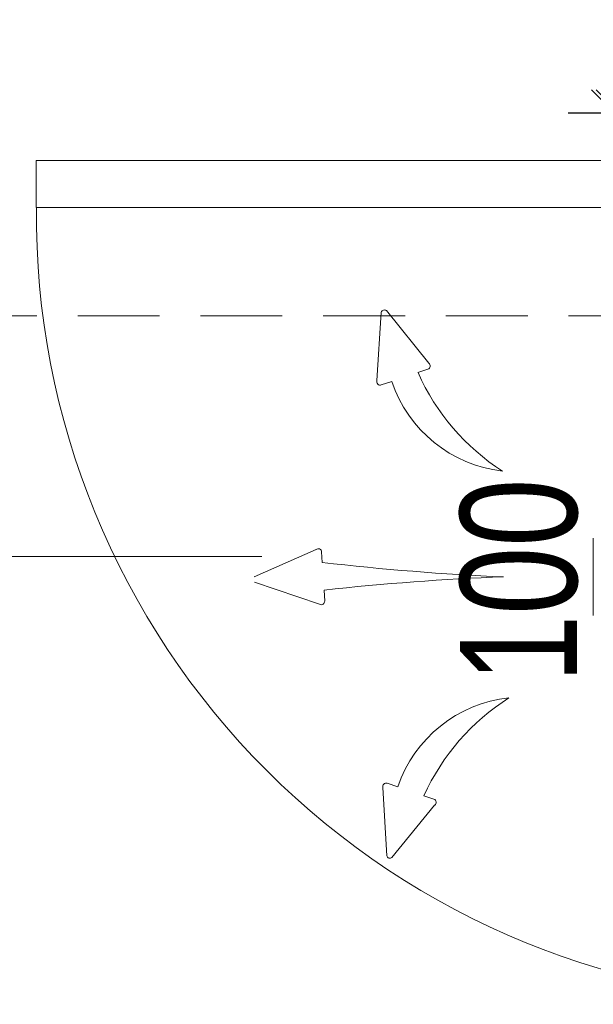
# Model space of a CAD drawing. Header units: inches. Extents: x 0 to 77643, y -44170 to 0.
# Tile 97 of 159: x 71916 to 71977, y -38240 to -38134. Entities that reach past the tile are written whole.
import ezdxf

# ---------------------------------------------------------------- set-up
doc = ezdxf.new("R2010")
doc.units = ezdxf.units.IN
doc.header["$MEASUREMENT"] = 0
doc.linetypes.add('HIDDEN', pattern=[0.375, 0.25, -0.125])
doc.layers.get('0').update_dxf_attribs({"lineweight": 0})
doc.layers.get('Defpoints').update_dxf_attribs({"lineweight": 0})
for name, color, linetype, lineweight in [('p--dach', 2, 'Continuous', 30), ('p--drzwi', 125, 'Continuous', 0), ('p--klimatyzator', 30, 'Continuous', 15), ('p--opisy dodatkowe', 33, 'Continuous', 0), ('p--wymiary-1-50', 5, 'Continuous', 0)]:
    doc.layers.add(name, color=color, linetype=linetype, lineweight=lineweight)
doc.styles.add('1-50', font='arial.ttf', dxfattribs={"width": 0.75, "height": 12.5})
doc.dimstyles.new('1-50', dxfattribs={"dimtxt": 12.5, "dimasz": 5, "dimexe": 5, "dimexo": 5, "dimgap": 0.09, "dimtad": 0, "dimdsep": 46, "dimtxsty": '1-50', "dimblk": 'OBLIQUE', "dimcen": 0.09, "dimadec": 0, "dimazin": 0, "dimtfac": 1, "dimtdec": 4, "dimtix": 1, "dimtofl": 0, "dimtmove": 2, "dimatfit": 3, "dimldrblk": 'OBLIQUE', "dimfxl": 5, "dimfxlon": 1, "dimtvp": 0.8, "dimtolj": 1, "dimtzin": 0, "dimarcsym": 0})

# ---------------------------------------------------------------- blocks, each defined once
blk = doc.blocks.new('drzwi-90-100')
for p, q in [((10.1, 87.38), (5.05, 87.38)), ((5.05, 87.38), (5.05, 2.53)), ((10.1, 2.53), (10.1, 87.38)), ((5.05, 2.53), (0, 2.53)), ((0, 2.53), (0, -2.53)), ((5.05, -2.53), (5.05, 2.53)), ((5.05, 2.53), (10.1, 2.53)), ((100, 2.53), (94.95, 2.53)), ((94.95, 2.53), (94.95, -2.53)), ((100, -2.53), (100, 2.53)), ((0, -2.53), (5.05, -2.53)), ((94.95, -2.53), (100, -2.53))]:
    blk.add_line(p, q)
blk.add_arc((10.8, 3.23), 84.15, 359.5233, 90.4767)
blk = doc.blocks.new('_OBLIQUE')
at = {"color": 0, "linetype": 'ByBlock', "lineweight": -2}
for p, q in [((-0.5, -0.5), (0.5, 0.5)), ((0, 0), (0, 0))]:
    blk.add_line(p, q, dxfattribs=at)
blk = doc.blocks.new('*D1827')
at = {"layer": 'Defpoints', "color": 0}
for p in [(71526.91, -38105.97), (71997.12, -38105.97), (71588.36, -38366.07)]:
    blk.add_point(p, dxfattribs=at)
at = {"layer": 'p--wymiary-1-50', "color": 0, "linetype": 'Continuous', "lineweight": -2}
for p, q in [((71531.91, -38105.97), (71521.91, -38105.97)), ((71526.91, -38366.07), (71526.91, -38105.97)), ((71531.91, -38366.07), (71521.91, -38366.07))]:
    blk.add_line(p, q, dxfattribs=at)
at = {"layer": 'p--wymiary-1-50', "color": 0, "lineweight": -2, "xscale": 5, "yscale": 5, "zscale": 5}
for p, rotation in [((71526.91, -38105.97), 90), ((71526.91, -38366.07), 270)]:
    blk.add_blockref('_OBLIQUE', p, dxfattribs=dict(at, rotation=rotation))
at = {"layer": 'p--wymiary-1-50', "color": 0, "linetype": 'Continuous', "ltscale": 12, "insert": (71516.7, -38236.02), "char_height": 12.5, "attachment_point": 5, "rotation": 90, "style": '1-50'}
blk.add_mtext('\\A1;260.1', dxfattribs=at)
blk = doc.blocks.new('*D1945')
at = {"layer": 'Defpoints', "color": 0}
for p in [(71979.56, -38144.42), (71997.12, -38144.42), (71997.12, -38244.42)]:
    blk.add_point(p, dxfattribs=at)
at = {"layer": 'p--wymiary-1-50', "color": 0, "linetype": 'Continuous', "lineweight": -2}
for p, q in [((71984.56, -38144.42), (71974.56, -38144.42)), ((71979.56, -38244.42), (71979.56, -38144.42)), ((71984.56, -38244.42), (71974.56, -38244.42))]:
    blk.add_line(p, q, dxfattribs=at)
at = {"layer": 'p--wymiary-1-50', "color": 0, "lineweight": -2, "xscale": 5, "yscale": 5, "zscale": 5}
for p, rotation in [((71979.56, -38144.42), 90), ((71979.56, -38244.42), 270)]:
    blk.add_blockref('_OBLIQUE', p, dxfattribs=dict(at, rotation=rotation))
at = {"layer": 'p--wymiary-1-50', "color": 0, "linetype": 'Continuous', "ltscale": 12, "insert": (71969.35, -38194.42), "char_height": 12.5, "attachment_point": 5, "rotation": 90, "style": '1-50'}
blk.add_mtext('\\A1;100', dxfattribs=at)
blk = doc.blocks.new('*D1946')
at = {"layer": 'Defpoints', "color": 0}
for p in [(71980.06, -38031.52), (71997.12, -38031.52), (71997.12, -38144.42)]:
    blk.add_point(p, dxfattribs=at)
at = {"layer": 'p--wymiary-1-50', "color": 0, "linetype": 'Continuous', "lineweight": -2}
for p, q in [((71985.06, -38031.52), (71975.06, -38031.52)), ((71980.06, -38144.42), (71980.06, -38031.52)), ((71985.06, -38144.42), (71975.06, -38144.42))]:
    blk.add_line(p, q, dxfattribs=at)
at = {"layer": 'p--wymiary-1-50', "color": 0, "lineweight": -2, "xscale": 5, "yscale": 5, "zscale": 5}
for p, rotation in [((71980.06, -38031.52), 90), ((71980.06, -38144.42), 270)]:
    blk.add_blockref('_OBLIQUE', p, dxfattribs=dict(at, rotation=rotation))
at = {"layer": 'p--wymiary-1-50', "color": 0, "linetype": 'Continuous', "ltscale": 12, "insert": (71969.85, -38087.97), "char_height": 12.5, "attachment_point": 5, "rotation": 90, "style": '1-50'}
blk.add_mtext('\\A1;112.9', dxfattribs=at)
blk = doc.blocks.new('A$C66B7A3C4')
at = {"layer": 'p--klimatyzator', "lineweight": 15}
for p, q in [((37.36, 66.34), (41.89, 71.97)), ((42.9, 64.48), (42.44, 71.78)), ((38.51, 65.34), (37.45, 65.69)), ((42.43, 64.02), (41.32, 64.39)), ((19.76, 39.35), (19.76, 47.65)), ((49.41, 46.42), (56.02, 43.5)), ((48.74, 45.05), (48.81, 46.16)), ((49.05, 40.58), (55.99, 42.92)), ((48.48, 40.91), (48.56, 42.09)), ((41.79, 21.43), (40.68, 21.05)), ((37.87, 20.09), (36.82, 19.72)), ((42.26, 20.97), (41.85, 13.66)), ((36.73, 19.07), (41.29, 13.47))]:
    blk.add_line(p, q, dxfattribs=at)
for centre, radius, start, end in [((42.09, 71.67), 0.367, 18.1646, 124.0624), ((37.56, 66.04), 0.367, 124.0624, 251.1135), ((16.36, 75.18), 24.23, 302.7614, 336.021), ((27.87, 68.9), 14.18, 276.5174, 341.4799), ((42.55, 64.37), 0.367, 251.4567, 18.5078), ((49.18, 46.14), 0.367, 49.4056, 176.4567), ((17.92, 309.18), 265.93, 272.4641, 276.6556), ((18.98, -228.56), 272.26, 83.7639, 87.8173), ((48.85, 40.89), 0.367, 176.4567, 303.5078), ((27.26, 16.46), 14.18, 18.8633, 83.8258), ((15.79, 10.11), 24.23, 24.3222, 57.5818), ((41.91, 21.08), 0.367, 341.8354, 108.8865), ((36.93, 19.38), 0.367, 108.8865, 235.9376), ((41.5, 13.78), 0.367, 235.9376, 341.8354)]:
    blk.add_arc(centre, radius, start, end, dxfattribs=at)

msp = doc.modelspace()

# ---------------------------------------------------------------- linework, layer by layer
at = {"layer": 'p--dach', "linetype": 'HIDDEN', "lineweight": 20, "ltscale": 35}
msp.add_line((71580.87132, -38166.07054), (72860.87132, -38166.07054), dxfattribs=at)
at = {"layer": 'p--opisy dodatkowe'}
msp.add_lwpolyline([(71779.72037, -38191.83968), (71941.80138, -38191.83968)], dxfattribs=at)

# ---------------------------------------------------------------- block references
at = {"layer": 'p--drzwi', "xscale": -1, "rotation": 89.99999999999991}
msp.add_blockref('drzwi-90-100', (72005.07132, -38144.42054), dxfattribs=at)
at = {"layer": 'p--klimatyzator', "color": 2, "linetype": 'Continuous', "lineweight": 60, "xscale": -1}
msp.add_blockref('A$C66B7A3C4', (71997.01851, -38237.49817), dxfattribs=at)

# ---------------------------------------------------------------- dimensions: what is measured, and where the dimension line sits
at = {"layer": 'p--wymiary-1-50', "linetype": 'Continuous'}
for base, p1, p2, picture, middle in [((71980.06115, -38031.52054), (71997.12132, -38144.42054), (71997.12132, -38031.52054), '*D1946', (71969.85115, -38087.97054)), ((71526.9125, -38105.97054), (71588.35692, -38366.07054), (71997.12132, -38105.97054), '*D1827', (71516.7025, -38236.02054)), ((71979.56115, -38144.42054), (71997.12132, -38244.42054), (71997.12132, -38144.42054), '*D1945', (71969.35115, -38194.42054))]:
    dim = msp.add_linear_dim(base=base, p1=p1, p2=p2, angle=90, dimstyle='1-50', dxfattribs=at)
    dim.commit()
    dim.dimension.update_dxf_attribs({"geometry": picture, "text_midpoint": middle})

doc.saveas('drawing.dxf')
